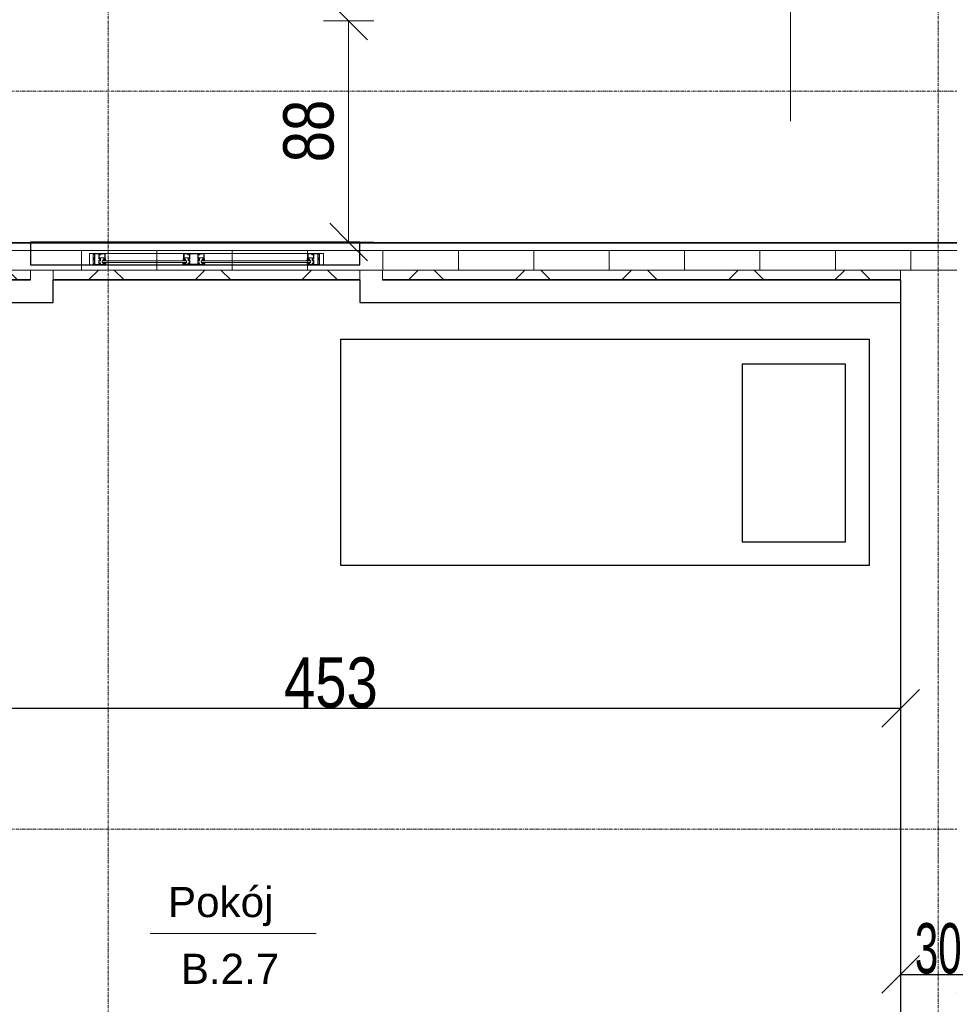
# Model space of a CAD drawing. Header units: millimetres. Extents: x -57334 to 14098, y -25409 to 16656.
# Tile 40 of 50: x -14336 to -10640, y -1256 to 2660. Entities that reach past the tile are written whole.
import ezdxf

# ---------------------------------------------------------------- set-up
doc = ezdxf.new("R2010")
doc.units = ezdxf.units.MM
doc.linetypes.add('Linia siatki', pattern=[22.225, 12.7, -3.175, 3.175, -3.175])
for name, color, linetype, lineweight in [('A-ANNO-DIMS', 7, 'Continuous', 5), ('A-ANNO-DIMS-100', 7, 'Continuous', 5), ('A-AREA-IDEN', 7, 'Continuous', 5), ('A-DETL-GENF', 7, 'Continuous', 5), ('A-GLAZ', 7, 'Continuous', 5), ('A-ROOF', 7, 'Continuous', 5), ('A-ROOF-PATT', 7, 'Continuous', 35), ('A-WALL', 7, 'Continuous', 5), ('G-ANNO-DIMS', 7, 'Continuous', 5), ('G-IMPT', 7, 'Continuous', 5), ('S-GRID', 7, 'Continuous', 5)]:
    doc.layers.add(name, color=color, linetype=linetype, lineweight=lineweight)
doc.styles.add('Arial_2', font='arial.ttf', dxfattribs={"width": 0.8, "height": 200})
doc.styles.add('Arial_3', font='arial.ttf', dxfattribs={"height": 120})
doc.styles.add('Arial_5', font='arial.ttf', dxfattribs={"width": 0.6, "height": 200})
doc.dimstyles.new('REVIT_standard', dxfattribs={"dimscale": 304.8, "dimtxt": 204.05188, "dimasz": 0.492126, "dimexe": 0.328084, "dimexo": 0.0625, "dimgap": 0, "dimtad": 1, "dimdec": 0, "dimlfac": 0.1, "dimzin": 0, "dimdsep": 46, "dimtxsty": 'Arial_2', "dimblk1": 'OBLIQUE', "dimblk2": 'OBLIQUE', "dimsah": 1, "dimcen": 0.09, "dimazin": 0, "dimtfac": 1, "dimtdec": 4, "dimtix": 1, "dimtmove": 0, "dimatfit": 3, "dimfxl": 0.328084, "dimfxlon": 1, "dimtvp": 1, "dimtolj": 1, "dimtzin": 0, "dimarcsym": 2})
doc.dimstyles.new('standard_wielkość_otworów', dxfattribs={"dimscale": 304.8, "dimtxt": 204.05188, "dimasz": 0.492126, "dimexe": 0.328084, "dimexo": 0.0625, "dimgap": 0, "dimtad": 1, "dimdec": 0, "dimlfac": 0.1, "dimzin": 0, "dimdsep": 46, "dimtxsty": 'Arial_5', "dimblk1": 'OBLIQUE', "dimblk2": 'OBLIQUE', "dimsah": 1, "dimcen": 0.09, "dimazin": 0, "dimtfac": 1, "dimtdec": 4, "dimtix": 1, "dimtmove": 0, "dimatfit": 3, "dimfxl": 0.328084, "dimfxlon": 1, "dimtvp": 1, "dimtolj": 1, "dimtzin": 0, "dimarcsym": 2})

# ---------------------------------------------------------------- blocks, each defined once
blk = doc.blocks.new('Aluprof_MB-45_I_Alu_Window-FIX-4-panel_ENG_R-00495 - 1230 x 1484-1595857-RZUT PIĘTRA II')
at = {"layer": 'A-DETL-GENF'}
for p, q in [((6.5, 45), (-400, 45)), ((400, 45), (93.5, 45)), ((-400, 36), (6.5, 36)), ((-400, 30), (6.5, 30)), ((93.5, 36), (400, 36)), ((93.5, 30), (400, 30)), ((11.3, 0), (-403.3, 0)), ((403.2, 0), (61.1, 0))]:
    blk.add_line(p, q, dxfattribs=at)
at = {"layer": 'A-GLAZ', "color": 55, "true_color": 0xafaf3c}
for p, q in [((-465, 45), (-450, 45)), ((-465, 0), (-465, 45)), ((-450, 45), (-450, 0)), ((465, 45), (450, 45)), ((450, 45), (450, 0)), ((465, 0), (465, 45)), ((-450, 0), (-465, 0)), ((450, 0), (465, 0))]:
    blk.add_line(p, q, dxfattribs=at)
at = {"layer": 'G-IMPT'}
for p, q in [((-412.7, 30), (-412.4, 30)), ((-403.2, 26.3), (-405.1, 26.3)), ((-403, 21.6), (-402.9, 23.3)), ((-401.9, 21.4), (-402.8, 21.4)), ((-402.6, 27.3), (-402.7, 26.8)), ((-402.4, 30), (-400.9, 30)), ((-399.9, 28.3), (-401.1, 22.1)), ((6.4, 28.3), (7.6, 22.1)), ((8.9, 30), (7.4, 30)), ((8.4, 21.4), (9.3, 21.4)), ((9.1, 27.3), (9.2, 26.8)), ((9.5, 21.6), (9.4, 23.3)), ((9.7, 26.3), (11.6, 26.3)), ((19.2, 30), (18.9, 30)), ((80.8, 30), (81.1, 30)), ((90.3, 26.3), (88.4, 26.3)), ((90.5, 21.6), (90.6, 23.3)), ((91.6, 21.4), (90.7, 21.4)), ((90.9, 27.3), (90.8, 26.8)), ((91.1, 30), (92.6, 30)), ((93.6, 28.3), (92.4, 22.1)), ((399.9, 28.3), (401.1, 22.1)), ((402.4, 30), (400.9, 30)), ((401.9, 21.4), (402.8, 21.4)), ((402.6, 27.3), (402.7, 26.8)), ((403, 21.6), (402.9, 23.3)), ((403.2, 26.3), (405.1, 26.3)), ((412.7, 30), (412.4, 30))]:
    blk.add_line(p, q, dxfattribs=at)
at = {"layer": 'G-IMPT', "flags": 128}
for points in [[(-400, 44.5), (-400.5, 45), (-450, 45), (-450, 41.4), (-448.5, 41), (-448, 41), (-448, 43), (-445, 43), (-445, 33.2), (-444.8, 33), (-445, 32.8), (-445, 25), (-448, 25), (-448, 27), (-448.5, 27), (-450, 26.6), (-450, 18.4), (-448.5, 18), (-448, 18), (-448, 20), (-445, 20), (-445, 11.2), (-444.8, 11), (-445, 10.8), (-445, 2), (-448, 2), (-448, 4), (-448.5, 4), (-450, 3.6), (-450, 0), (-421, 0), (-421, 3.6), (-422.5, 4), (-423, 4), (-423, 2), (-426, 2), (-426, 10.8), (-426.2, 11), (-426, 11.2), (-426, 20), (-423, 20), (-423, 18), (-422.5, 18), (-421, 18.4), (-421, 29.1), (-421.2, 29.3), (-422, 29.3), (-422.2, 29.1), (-422.2, 27.8), (-426, 27.8), (-426, 32.8), (-426.2, 33), (-426, 33.2), (-426, 38.3), (-422.2, 38.3), (-422.2, 37), (-422, 36.8), (-421.2, 36.8), (-421, 37), (-421, 39.5), (-421.2, 39.7), (-424.5, 39.7), (-424.5, 41), (-426, 41), (-426, 43.4), (-410, 43.4), (-410, 41), (-411.5, 41), (-411.5, 40), (-408, 40), (-407, 41), (-408.5, 41), (-408.5, 43.5), (-401.5, 43.5), (-401.5, 41), (-403, 41), (-402, 40), (-400, 40)], [(-427.6, 26.8), (-427.1, 26.3), (-422.5, 26.3), (-422.5, 21.5), (-427.1, 21.5), (-427.6, 21), (-427.6, 1.6), (-443.4, 1.6), (-443.4, 21), (-443.9, 21.5), (-448.5, 21.5), (-448.5, 23.5), (-443.9, 23.5), (-443.4, 24), (-443.4, 43.4), (-427.6, 43.4)], [(-406.3, 36.1), (-407.9, 36.1), (-408.7, 36), (-410, 36), (-410.3, 36.3), (-410, 39.7), (-409.7, 40), (-400.3, 40), (-400, 39.7), (-399.7, 36.3), (-400, 36), (-401.3, 36), (-402.1, 36.1), (-403.7, 36.1), (-404.4, 36), (-405.6, 36)], [(12.8, 36.1), (14.4, 36.1), (15.2, 36), (16.5, 36), (16.8, 36.3), (16.5, 39.7), (16.2, 40), (6.8, 40), (6.5, 39.7), (6.2, 36.3), (6.5, 36), (7.8, 36), (8.6, 36.1), (10.2, 36.1), (10.9, 36), (12.1, 36)], [(93, 45), (93.5, 44.5), (93.5, 40), (91.5, 40), (90.5, 41), (92, 41), (92, 43.5), (85, 43.5), (85, 41), (86.5, 41), (85.5, 40), (82, 40), (82, 41), (83.5, 41), (83.5, 43.2), (67.5, 43.2), (67.5, 41), (69, 41), (69, 39.7), (72.3, 39.7), (72.5, 39.5), (72.5, 37), (72.3, 36.8), (71.5, 36.8), (71.3, 37), (71.3, 38.3), (67.4, 38.3), (67.4, 33.2), (67.2, 33), (67.4, 32.8), (67.4, 27.8), (71.3, 27.8), (71.3, 29.1), (71.5, 29.3), (72.3, 29.3), (72.5, 29.1), (72.5, 18.4), (71, 18), (70.5, 18), (70.5, 20), (67.5, 20), (67.5, 11.2), (67.3, 11), (67.5, 10.8), (67.5, 2), (70.5, 2), (70.5, 4), (71, 4), (72.5, 3.6), (72.5, 0), (27.5, 0), (27.5, 3.6), (29, 4), (29.5, 4), (29.5, 2), (32.5, 2), (32.5, 10.8), (32.7, 11), (32.5, 11.2), (32.5, 20), (29.5, 20), (29.5, 18), (29, 18), (27.5, 18.4), (27.5, 29.1), (27.7, 29.3), (28.5, 29.3), (28.7, 29.1), (28.7, 27.8), (32.6, 27.8), (32.6, 32.8), (32.8, 33), (32.6, 33.2), (32.6, 38.3), (28.7, 38.3), (28.7, 37), (28.5, 36.8), (27.7, 36.8), (27.5, 37), (27.5, 39.5), (27.7, 39.7), (31, 39.7), (31, 41), (32.5, 41), (32.5, 43.4), (16.5, 43.4), (16.5, 41), (18, 41), (18, 40), (14.5, 40), (13.5, 41), (15, 41), (15, 43.5), (8, 43.5), (8, 41), (9.5, 41), (8.5, 40), (6.5, 40), (6.5, 44.5), (7, 45)], [(34.3, 43.2), (65.7, 43.2), (65.7, 26.5), (66.2, 26), (70.7, 26), (70.7, 21.8), (66.2, 21.8), (65.7, 21.3), (65.7, 1.8), (34.3, 1.8), (34.3, 21.3), (33.8, 21.8), (29.3, 21.8), (29.3, 26), (33.8, 26), (34.3, 26.5)], [(87.2, 36.1), (85.6, 36.1), (84.8, 36), (83.5, 36), (83.2, 36.3), (83.5, 39.7), (83.8, 40), (93.2, 40), (93.5, 39.7), (93.8, 36.3), (93.5, 36), (92.2, 36), (91.4, 36.1), (89.8, 36.1), (89.1, 36), (87.9, 36)], [(406.3, 36.1), (407.9, 36.1), (408.7, 36), (410, 36), (410.3, 36.3), (410, 39.7), (409.7, 40), (400.3, 40), (400, 39.7), (399.7, 36.3), (400, 36), (401.3, 36), (402.1, 36.1), (403.7, 36.1), (404.4, 36), (405.6, 36)], [(400, 44.5), (400.5, 45), (450, 45), (450, 41.4), (448.5, 41), (448, 41), (448, 43), (445, 43), (445, 33.2), (444.8, 33), (445, 32.8), (445, 25), (448, 25), (448, 27), (448.5, 27), (450, 26.6), (450, 18.4), (448.5, 18), (448, 18), (448, 20), (445, 20), (445, 11.2), (444.8, 11), (445, 10.8), (445, 2), (448, 2), (448, 4), (448.5, 4), (450, 3.6), (450, 0), (421, 0), (421, 3.6), (422.5, 4), (423, 4), (423, 2), (426, 2), (426, 10.8), (426.2, 11), (426, 11.2), (426, 20), (423, 20), (423, 18), (422.5, 18), (421, 18.4), (421, 29.1), (421.2, 29.3), (422, 29.3), (422.2, 29.1), (422.2, 27.8), (426, 27.8), (426, 32.8), (426.2, 33), (426, 33.2), (426, 38.3), (422.2, 38.3), (422.2, 37), (422, 36.8), (421.2, 36.8), (421, 37), (421, 39.5), (421.2, 39.7), (424.5, 39.7), (424.5, 41), (426, 41), (426, 43.4), (410, 43.4), (410, 41), (411.5, 41), (411.5, 40), (408, 40), (407, 41), (408.5, 41), (408.5, 43.5), (401.5, 43.5), (401.5, 41), (403, 41), (402, 40), (400, 40)], [(427.6, 26.8), (427.1, 26.3), (422.5, 26.3), (422.5, 21.5), (427.1, 21.5), (427.6, 21), (427.6, 1.6), (443.4, 1.6), (443.4, 21), (443.9, 21.5), (448.5, 21.5), (448.5, 23.5), (443.9, 23.5), (443.4, 24), (443.4, 43.4), (427.6, 43.4)], [(-423.2, 4.2), (-423.3, 3.8), (-423.9, 3.6), (-425, 4.3), (-424.7, 5.2), (-419.8, 5.2), (-419.8, 1.9), (-419.3, 1.4), (-405.4, 1.4), (-404.4, 2.4), (-404.4, 16.3), (-404.9, 16.8), (-422.2, 16.8), (-425.1, 16.8), (-425.5, 17.7), (-423.6, 19.5), (-423.2, 19.4), (-423.2, 17.8), (-421, 17.8), (-404.8, 17.8), (-404.3, 18.3), (-404.3, 20.5), (-405.5, 20.5), (-410.6, 22.4), (-411, 22.9), (-410.9, 23.3), (-410.2, 23.5), (-405.3, 21.7), (-404.5, 21.7), (-404.8, 23.5), (-403.5, 23.5), (-403, 23), (-403, 0.2), (-403.3, 0), (-421, 0), (-421, 4.2)], [(29.7, 4.2), (29.8, 3.8), (30.4, 3.6), (31.5, 4.3), (31.2, 5.2), (26.3, 5.2), (26.3, 1.9), (25.8, 1.4), (11.9, 1.4), (10.9, 2.4), (10.9, 16.3), (11.4, 16.8), (28.7, 16.8), (31.6, 16.8), (32, 17.7), (30.1, 19.5), (29.7, 19.4), (29.7, 17.8), (27.5, 17.8), (11.3, 17.8), (10.8, 18.3), (10.8, 20.5), (12, 20.5), (17.1, 22.4), (17.5, 22.9), (17.4, 23.3), (16.7, 23.5), (11.8, 21.7), (11, 21.7), (11.3, 23.5), (10, 23.5), (9.5, 23), (9.5, 0.2), (9.7, 0), (27.5, 0), (27.5, 4.2)], [(70.3, 4.2), (70.2, 3.8), (69.6, 3.6), (68.5, 4.3), (68.8, 5.2), (73.7, 5.2), (73.7, 1.9), (74.2, 1.4), (88.1, 1.4), (89.1, 2.4), (89.1, 16.3), (88.6, 16.8), (71.3, 16.8), (68.4, 16.8), (68, 17.7), (69.9, 19.5), (70.3, 19.4), (70.3, 17.8), (72.5, 17.8), (88.7, 17.8), (89.2, 18.3), (89.2, 20.5), (88, 20.5), (82.9, 22.4), (82.5, 22.9), (82.6, 23.3), (83.3, 23.5), (88.2, 21.7), (89, 21.7), (88.7, 23.5), (90, 23.5), (90.5, 23), (90.5, 0.2), (90.2, 0), (72.5, 0), (72.5, 4.2)], [(423.2, 4.2), (423.3, 3.8), (423.9, 3.6), (425, 4.3), (424.7, 5.2), (419.8, 5.2), (419.8, 1.9), (419.3, 1.4), (405.4, 1.4), (404.4, 2.4), (404.4, 16.3), (404.9, 16.8), (422.2, 16.8), (425.1, 16.8), (425.5, 17.7), (423.6, 19.5), (423.2, 19.4), (423.2, 17.8), (421, 17.8), (404.8, 17.8), (404.3, 18.3), (404.3, 20.5), (405.5, 20.5), (410.6, 22.4), (411, 22.9), (410.9, 23.3), (410.2, 23.5), (405.3, 21.7), (404.5, 21.7), (404.8, 23.5), (403.5, 23.5), (403, 23), (403, 0.2), (403.2, 0), (421, 0), (421, 4.2)]]:
    blk.add_lwpolyline(points, close=True, dxfattribs=at)
for points in [[(-407, 40), (-407, 41), (-407.5, 41), (-407.5, 41.5), (-407.3, 41.9), (-406.5, 43), (-403.5, 43), (-402.7, 41.9), (-402.5, 41.5), (-402.5, 41), (-403, 41), (-403, 40)], [(13.5, 40), (13.5, 41), (14, 41), (14, 41.5), (13.8, 41.9), (13, 43), (10, 43), (9.2, 41.9), (9, 41.5), (9, 41), (9.5, 41), (9.5, 40)], [(86.5, 40), (86.5, 41), (86, 41), (86, 41.5), (86.2, 41.9), (87, 43), (90, 43), (90.8, 41.9), (91, 41.5), (91, 41), (90.5, 41), (90.5, 40)], [(407, 40), (407, 41), (407.5, 41), (407.5, 41.5), (407.3, 41.9), (406.5, 43), (403.5, 43), (402.7, 41.9), (402.5, 41.5), (402.5, 41), (403, 41), (403, 40)], [(-354, 36), (-414, 36), (-414, 30), (-354, 30)], [(-403.1, 23.5), (-405.2, 23.5), (-405.4, 22.7)], [(-39.5, 36), (20.5, 36), (20.5, 30), (-39.5, 30)], [(9.6, 23.5), (11.7, 23.5), (11.9, 22.7)], [(139.5, 36), (79.5, 36), (79.5, 30), (139.5, 30)], [(90.4, 23.5), (88.3, 23.5), (88.1, 22.7)], [(354, 36), (414, 36), (414, 30), (354, 30)], [(403.1, 23.5), (405.2, 23.5), (405.4, 22.7)]]:
    blk.add_lwpolyline(points, dxfattribs=at)
at = {"layer": 'G-IMPT'}
for centre in [(-405, 41.3), (11.5, 41.3), (88.5, 41.3), (405, 41.3)]:
    blk.add_circle(centre, 1, dxfattribs=at)
for centre, radius, start, end in [((-412.8, 29.2), 0.82, 88.3309, 254.1936), ((-416.2, 18), 10.9, 24.1906, 72.9309), ((-413, 22.9), 7.1, 38.4087, 84.7254), ((-407, 27.7), 0.57, 216.6541, 311.4905), ((-402.3, 25.2), 4.82, 91.8339, 154.522), ((-405.9, 22.8), 0.5, 224.7824, 345), ((-402.3, 26), 3.53, 72.0819, 164.2736), ((-405.1, 27), 0.606, 180.9387, 274.7577), ((-403.4, 27), 0.711, 284.2724, 341.4484), ((-403.1, 23.3), 0.2, 355, 90), ((-402.8, 21.6), 0.2, 175, 270), ((-401.2, 27), 1.38, 95.8715, 168.0912), ((-401.9, 22.2), 0.8, 270, 355.7208), ((-401.4, 28.9), 0.492, 278.4511, 68.4438), ((-401, 28.8), 1.19, 335.9195, 86.1021), ((7.5, 28.8), 1.19, 93.8979, 204.0805), ((7.9, 28.9), 0.492, 111.5562, 261.5489), ((8.4, 22.2), 0.8, 184.2792, 270), ((8.8, 26), 3.53, 15.7264, 107.9181), ((7.7, 27), 1.38, 11.9088, 84.1285), ((8.8, 25.2), 4.82, 25.478, 88.1661), ((9.9, 27), 0.711, 198.5516, 255.7276), ((9.3, 21.6), 0.2, 270, 5), ((9.6, 23.3), 0.2, 90, 185), ((11.6, 27), 0.606, 265.2423, 359.0613), ((12.4, 22.8), 0.5, 195, 315.2176), ((22.7, 18), 10.9, 107.0691, 155.8094), ((13.5, 27.7), 0.57, 228.5095, 323.3459), ((19.5, 22.9), 7.1, 95.2746, 141.5913), ((19.3, 29.2), 0.82, 285.8064, 91.6691), ((80.7, 29.2), 0.82, 88.3309, 254.1936), ((77.3, 18), 10.9, 24.1906, 72.9309), ((80.5, 22.9), 7.1, 38.4087, 84.7254), ((86.5, 27.7), 0.57, 216.6541, 311.4905), ((91.2, 25.2), 4.82, 91.8339, 154.522), ((87.6, 22.8), 0.5, 224.7824, 345), ((91.2, 26), 3.53, 72.0819, 164.2736), ((88.4, 27), 0.606, 180.9387, 274.7577), ((90.1, 27), 0.711, 284.2724, 341.4484), ((90.4, 23.3), 0.2, 355, 90), ((90.7, 21.6), 0.2, 175, 270), ((92.3, 27), 1.38, 95.8715, 168.0912), ((91.6, 22.2), 0.8, 270, 355.7208), ((92.1, 28.9), 0.492, 278.4511, 68.4438), ((92.5, 28.8), 1.19, 335.9195, 86.1021), ((401, 28.8), 1.19, 93.8979, 204.0805), ((401.4, 28.9), 0.492, 111.5562, 261.5489), ((401.9, 22.2), 0.8, 184.2792, 270), ((402.3, 26), 3.53, 15.7264, 107.9181), ((401.2, 27), 1.38, 11.9088, 84.1285), ((402.3, 25.2), 4.82, 25.478, 88.1661), ((403.4, 27), 0.711, 198.5516, 255.7276), ((402.8, 21.6), 0.2, 270, 5), ((403.1, 23.3), 0.2, 90, 185), ((405.1, 27), 0.606, 265.2423, 359.0613), ((405.9, 22.8), 0.5, 195, 315.2176), ((416.2, 18), 10.9, 107.0691, 155.8094), ((407, 27.7), 0.57, 228.5095, 323.3459), ((413, 22.9), 7.1, 95.2746, 141.5913), ((412.8, 29.2), 0.82, 285.8064, 91.6691)]:
    blk.add_arc(centre, radius, start, end, dxfattribs=at)
blk = doc.blocks.new('DIMBLOCK1-RZUT PIĘTRA II')
at = {"layer": 'A-ANNO-DIMS-100', "color": 250, "true_color": 0x303030, "transparency": 16777216}
for p, q in [((-13028.3, 2655.6), (-13103.3, 2730.6)), ((-13028.3, 2655.6), (-13128.3, 2655.6)), ((-13028.3, 2655.6), (-13028.3, 1775.6)), ((-13028.3, 2655.6), (-12953.3, 2580.6)), ((-13028.3, 2655.6), (-12928.3, 2655.6)), ((-13028.3, 1775.6), (-13103.3, 1850.6)), ((-13028.3, 1775.6), (-13128.3, 1775.6)), ((-13028.3, 1775.6), (-12953.3, 1700.6)), ((-13028.3, 1775.6), (-12928.3, 1775.6))]:
    blk.add_line(p, q, dxfattribs=at)
at = {"layer": 'A-ANNO-DIMS-100', "color": 0, "transparency": 16777216, "insert": (-13287.9, 2093.2), "char_height": 200, "width": 293.835, "attachment_point": 1, "rotation": 90, "line_spacing_factor": 0.941778, "style": 'Arial_2'}
blk.add_mtext('88', dxfattribs=at)
blk = doc.blocks.new('_Oblique')
at = {"color": 0, "linetype": 'ByBlock', "lineweight": -2}
blk.add_line((-0.5, -0.5), (0.5, 0.5), dxfattribs=at)
blk = doc.blocks.new('DIMBLOCK113-RZUT PIĘTRA II')
at = {"layer": 'A-ANNO-DIMS', "color": 0, "lineweight": -2, "transparency": 16777216}
for p, q in [((-10833.4, -1055.3), (-10833.4, -1236.6)), ((-10533.4, -1055.3), (-10533.4, -1236.6)), ((-10833.4, -1136.6), (-10533.4, -1136.6))]:
    blk.add_line(p, q, dxfattribs=at)
at = {"layer": 'Defpoints', "color": 0, "transparency": 16777216}
for p in [(-10833.4, -1036.2), (-10533.4, -1036.2), (-10533.4, -1136.6)]:
    blk.add_point(p, dxfattribs=at)
at = {"layer": 'A-ANNO-DIMS', "color": 0, "lineweight": -2, "transparency": 16777216, "xscale": 150, "yscale": 150, "zscale": 150, "rotation": 180}
blk.add_blockref('_Oblique', (-10833.4, -1136.6), dxfattribs=at)
at = {"layer": 'A-ANNO-DIMS', "color": 0, "lineweight": -2, "transparency": 16777216, "xscale": 150, "yscale": 150, "zscale": 150}
blk.add_blockref('_Oblique', (-10533.4, -1136.6), dxfattribs=at)
at = {"layer": 'A-ANNO-DIMS', "color": 0, "transparency": 16777216, "insert": (-10683.4, -1034.4), "char_height": 200, "width": 218.492, "attachment_point": 5, "style": 'Arial_5'}
blk.add_mtext('\\A1;30', dxfattribs=at)
blk = doc.blocks.new('*D252')
at = {"layer": 'A-ANNO-DIMS', "color": 0, "lineweight": -2, "transparency": 16777216}
for p, q in [((-10833.4, 1516.4), (-10833.4, -179.1)), ((-15363.4, 286.5), (-15363.4, -179.1)), ((-10833.4, -79.1), (-15363.4, -79.1))]:
    blk.add_line(p, q, dxfattribs=at)
at = {"layer": 'Defpoints', "color": 0, "transparency": 16777216}
for p in [(-10833.4, 1535.5), (-15363.4, 305.6), (-15363.4, -79.1)]:
    blk.add_point(p, dxfattribs=at)
at = {"layer": 'A-ANNO-DIMS', "color": 0, "lineweight": -2, "transparency": 16777216, "xscale": 150, "yscale": 150, "zscale": 150, "rotation": 180}
blk.add_blockref('_Oblique', (-15363.4, -79.1), dxfattribs=at)
at = {"layer": 'A-ANNO-DIMS', "color": 0, "lineweight": -2, "transparency": 16777216, "xscale": 150, "yscale": 150, "zscale": 150}
blk.add_blockref('_Oblique', (-10833.4, -79.1), dxfattribs=at)
at = {"layer": 'A-ANNO-DIMS', "color": 0, "transparency": 16777216, "insert": (-13098.4, 23), "char_height": 200, "attachment_point": 5, "style": 'Arial_2'}
blk.add_mtext('\\A1;453', dxfattribs=at)
blk = doc.blocks.new('AN_pomieszczenia - Room Tag With Area-359654-RZUT PIĘTRA II')
at = {"layer": 'A-AREA-IDEN'}
for p in [(-3.295, 0), (3.295, 0)]:
    blk.add_line(p, (0, 0), dxfattribs=at)

msp = doc.modelspace()

# ---------------------------------------------------------------- hatches: boundary and pattern name
at = {"layer": 'A-ROOF-PATT', "lineweight": 5}
h = msp.add_hatch(dxfattribs=at)
h.set_pattern_fill('FP_1', color=256, style=0, pattern_type=2)
h.set_pattern_definition([(0, (0, 0), (0, 299.803), []), (90, (0, 0), (-299.803, 2e-14), [])])
h.paths.add_polyline_path([(-35016.3, -12888.5), (-30356.8, -12931), (-30356.8, -10561), (-10402.7, -10561), (-10402.7, -12931), (-5606.8, -12931), (-5606.8, 1742.2), (-27689.4, 1742.2), (-27689.4, 1664.4), (-5684.6, 1664.4), (-5684.6, -12853.2), (-10324.9, -12853.2), (-10324.9, -10483.2), (-30434.6, -10483.2), (-30434.6, -12853.2), (-34938.5, -12853.2), (-34938.5, 1664.4), (-33349.4, 1664.4), (-33349.4, 1742.2), (-35016.3, 1742.2), (-35016.3, -11461.5)])
h = msp.add_hatch(dxfattribs=at)
h.set_pattern_fill('FP_2', color=256, style=0, pattern_type=2)
h.set_pattern_definition([(45, (0, 0), (-211.9927, 211.9927), []), (135, (0, 0), (-211.9927, -211.9927), [])])
h.paths.add_polyline_path([(-8762, -12853.2), (-5684.6, -12853.2), (-5684.6, -8454.4), (-5723.5, -8454.4), (-5723.5, -12814.3), (-10286, -12814.3), (-10286, -10444.3), (-14203.4, -10444.3), (-14203.4, -10483.2), (-10324.9, -10483.2), (-10324.9, -12853.2)])
h.paths.add_polyline_path([(-34125.3, -12853.2), (-30434.6, -12853.2), (-30434.6, -10483.2), (-28093.4, -10483.2), (-28093.4, -10444.3), (-30473.5, -10444.3), (-30473.5, -12814.3), (-34899.6, -12812.5), (-34899.6, -8129.2), (-34939.7, -8129.2), (-34938.5, -12853.2)])
h.paths.add_polyline_path([(-21103.4, -10483.2), (-19883.4, -10483.2), (-19883.4, -10444.3), (-21103.4, -10444.3)])
h.paths.add_polyline_path([(-26783.4, -10483.2), (-26783.4, -10444.3), (-28003.4, -10444.3), (-28003.4, -10483.2), (-27361.8, -10483.2)])
h.paths.add_polyline_path([(-24643.4, -10483.2), (-24643.4, -10444.3), (-26693.4, -10444.3), (-26693.4, -10483.2), (-25670.9, -10483.2)])
h.paths.add_polyline_path([(-24553.4, -10483.2), (-23333.4, -10483.2), (-23333.4, -10444.3), (-24553.4, -10444.3)])
h.paths.add_polyline_path([(-23243.4, -10483.2), (-21193.4, -10483.2), (-21193.4, -10444.3), (-23243.4, -10444.3)])
h.paths.add_polyline_path([(-15525.5, -10483.2), (-14293.4, -10483.2), (-14293.4, -10444.3), (-16343.4, -10444.3), (-16343.4, -10483.2)])
h.paths.add_polyline_path([(-19793.4, -10483.2), (-17743.4, -10483.2), (-17743.4, -10444.3), (-19793.4, -10444.3)])
h.paths.add_polyline_path([(-17216.4, -10483.2), (-16433.4, -10483.2), (-16433.4, -10444.3), (-17653.4, -10444.3), (-17653.4, -10483.2)])
h.paths.add_polyline_path([(-5723.5, -8164.4), (-5684.6, -8164.4), (-5684.6, -7639.4), (-5723.5, -7639.4), (-5723.5, -7915.8)])
h.paths.add_polyline_path([(-34938.5, -8029.2), (-34899.6, -8029.2), (-34899.6, -6629.2), (-34939.7, -6629.2), (-34938.5, -6721)])
h.paths.add_polyline_path([(-5723.5, -7549.4), (-5684.6, -7549.4), (-5684.6, -6249.4), (-5723.5, -6249.4), (-5723.5, -6721)])
h.paths.add_polyline_path([(-34899.6, -6529.2), (-34899.6, -6082.6), (-34938.5, -6082.6), (-34938.5, -6529.2)])
h.paths.add_polyline_path([(-5684.6, -6159.4), (-5684.6, -5694.4), (-5723.5, -5694.4), (-5723.5, -6159.4)])
h.paths.add_polyline_path([(-34899.6, -5702.6), (-34899.6, -3002.6), (-34938.5, -3002.6), (-34938.5, -5702.6)])
h.paths.add_polyline_path([(-5684.6, -5404.4), (-5684.6, -2334.2), (-5723.5, -2334.2), (-5723.5, -5404.4)])
h.paths.add_polyline_path([(-34899.6, -2622.6), (-34899.6, -2179.2), (-34939.7, -2179.2), (-34938.5, -2622.6)])
h.paths.add_polyline_path([(-5684.6, -2244.2), (-5684.6, 1664.4), (-10533.4, 1664.4), (-10533.4, 1625.5), (-5723.5, 1625.5), (-5723.5, -2244.2)])
h.paths.add_polyline_path([(-34939.7, -2081.1), (-34899.6, -2079.2), (-34899.6, -681.1), (-34938.5, -679.2), (-34938.5, -1941.7)])
h.paths.add_polyline_path([(-34938.5, -579.2), (-34899.6, -579.2), (-34899.6, 1627.3), (-33349.4, 1625.5), (-33349.4, 1664.4), (-34938.5, 1666.2), (-34938.5, 447.9)])
h.paths.add_polyline_path([(-19793.4, 1625.5), (-17743.4, 1625.5), (-17743.4, 1664.4), (-19793.4, 1664.4)])
h.paths.add_polyline_path([(-14293.4, 1625.5), (-14293.4, 1664.4), (-16343.4, 1664.4), (-16343.4, 1625.5), (-15525.5, 1625.5)])
h.paths.add_polyline_path([(-27689.4, 1625.5), (-24643.4, 1625.5), (-24643.4, 1664.4), (-27689.4, 1664.4), (-27689.4, 1642.7)])
h.paths.add_polyline_path([(-12893.4, 1625.5), (-10833.4, 1625.5), (-10833.4, 1664.4), (-12893.4, 1664.4)])
h.paths.add_polyline_path([(-12983.4, 1625.5), (-12983.4, 1664.4), (-14203.4, 1664.4), (-14203.4, 1625.5), (-13834.6, 1625.5)])
h.paths.add_polyline_path([(-24553.4, 1625.5), (-23333.4, 1625.5), (-23333.4, 1664.4), (-24553.4, 1664.4)])
h.paths.add_polyline_path([(-23243.4, 1625.5), (-21193.4, 1625.5), (-21193.4, 1664.4), (-23243.4, 1664.4)])
h.paths.add_polyline_path([(-17216.4, 1625.5), (-16433.4, 1625.5), (-16433.4, 1664.4), (-17653.4, 1664.4), (-17653.4, 1625.5)])
h.paths.add_polyline_path([(-21103.4, 1625.5), (-19883.4, 1625.5), (-19883.4, 1664.4), (-21103.4, 1664.4)])

# ---------------------------------------------------------------- linework, layer by layer
for p, q in [((-15453.4, 1535.5), (-14203.4, 1535.5)), ((-13058.5, 489.6), (-13058.5, 1389.6)), ((-13058.5, 1389.6), (-10958.5, 1389.6)), ((-10958.5, 1389.6), (-10958.5, 489.6)), ((-10958.5, 489.6), (-13058.5, 489.6))]:
    msp.add_line(p, q)
msp.add_lwpolyline([(-11052.9, 584), (-11052.9, 1290), (-11462.5, 1290), (-11462.5, 584)], close=True)
at = {"layer": 'A-ROOF', "lineweight": 35}
for p, q in [((-5575.7, 1773.3), (-27689.4, 1773.3)), ((-16343.4, 1625.5), (-14293.4, 1625.5)), ((-14203.4, 1625.5), (-12983.4, 1625.5)), ((-12893.4, 1625.5), (-10833.4, 1625.5))]:
    msp.add_line(p, q, dxfattribs=at)
at = {"layer": 'A-ROOF'}
for p, q in [((-27689.4, 1742.2), (-5606.8, 1742.2)), ((-27689.4, 1664.4), (-5684.6, 1664.4))]:
    msp.add_line(p, q, dxfattribs=at)
at = {"layer": 'A-WALL', "lineweight": 25}
for p, q in [((-12983.4, 1775.6), (-14293.4, 1775.6)), ((-14293.4, 1775.6), (-14293.4, 1685.6)), ((-12983.4, 1685.6), (-12983.4, 1775.6)), ((-14293.4, 1685.6), (-12983.4, 1685.6)), ((-14293.4, 1625.5), (-16343.4, 1625.5)), ((-14293.4, 1625.5), (-14293.4, 1625.5)), ((-14203.4, 1535.5), (-14203.4, 1625.5)), ((-12983.4, 1625.5), (-12983.4, 1535.5)), ((-12893.4, 1625.5), (-12893.4, 1625.5)), ((-10833.4, 1625.5), (-12893.4, 1625.5)), ((-10833.4, 1625.5), (-10833.4, 395.6)), ((-12983.4, 1535.5), (-10833.4, 1535.5)), ((-10833.4, 305.6), (-10833.4, -1254.4)), ((-10833.4, 305.6), (-10833.4, -3469.4))]:
    msp.add_line(p, q, dxfattribs=at)
at = {"layer": 'A-WALL'}
for p, q in [((-14293.4, 1625.5), (-14293.4, 1664.4)), ((-14203.4, 1625.5), (-14203.4, 1664.4)), ((-12983.4, 1625.5), (-12983.4, 1664.4)), ((-12893.4, 1625.5), (-12893.4, 1664.4)), ((-10833.4, 1625.5), (-10833.4, 1664.4))]:
    msp.add_line(p, q, dxfattribs=at)
at = {"layer": 'G-ANNO-DIMS'}
msp.add_line((-11271.5, 2257), (-11271.5, 3757), dxfattribs=at)
at = {"layer": 'S-GRID', "linetype": 'Linia siatki'}
for p, q in [((-13983.4, 10521.6), (-13983.4, -21375.5)), ((-10683.4, 10521.6), (-10683.4, -21375.5)), ((-55866.7, 2375.6), (559.4, 2375.6)), ((-55866.7, -559.4), (559.4, -559.4))]:
    msp.add_line(p, q, dxfattribs=at)

# ---------------------------------------------------------------- block references
at = {"layer": 'A-AREA-IDEN', "xscale": 99.99999999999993, "yscale": 99.99999999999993, "zscale": 99.99999999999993}
msp.add_blockref('AN_pomieszczenia - Room Tag With Area-359654-RZUT PIĘTRA II', (-13487, -974.2), dxfattribs=at)
at = {"layer": 'A-GLAZ', "color": 55, "true_color": 0xafaf3c, "rotation": 180}
msp.add_blockref('Aluprof_MB-45_I_Alu_Window-FIX-4-panel_ENG_R-00495 - 1230 x 1484-1595857-RZUT PIĘTRA II', (-13593.4, 1730.6), dxfattribs=at)

# ---------------------------------------------------------------- texts
at = {"layer": 'A-AREA-IDEN', "char_height": 120, "attachment_point": 1, "style": 'Arial_3'}
for s, insert, width in [('Pokój', (-13746.2, -788.9), 537.131), ('B.2.7', (-13695.1, -1054.7), 513.08)]:
    msp.add_mtext(s, dxfattribs=dict(at, insert=insert, width=width))

# ---------------------------------------------------------------- dimensions: what is measured, and where the dimension line sits
at = {"layer": 'A-ANNO-DIMS', "color": 250, "true_color": 0x303030}
dim = msp.add_linear_dim(base=(-13028.3, 1775.6), p1=(-12928.3, 2655.6), p2=(-12928.3, 1775.6), angle=90, dimstyle='REVIT_standard', override={"dimpost": '<>', "dimfxl": 880}, dxfattribs=at)
dim.commit()
dim.dimension.update_dxf_attribs({"geometry": 'DIMBLOCK1-RZUT PIĘTRA II', "text_midpoint": (-13130.4, 2215.6)})
for base, p1, p2, dimstyle, override, picture, middle in [((-15363.4, -79.1), (-10833.4, 1535.5), (-15363.4, 305.6), 'REVIT_standard', {"dimpost": '<>', "dimfxl": 200}, '*D252', (-13098.4, 23)), ((-10533.4, -1136.6), (-10833.4, -1036.2), (-10533.4, -1036.2), 'standard_wielkość_otworów', {"dimpost": '<>', "dimfxl": 300}, 'DIMBLOCK113-RZUT PIĘTRA II', (-10683.4, -1034.4))]:
    dim = msp.add_linear_dim(base=base, p1=p1, p2=p2, dimstyle=dimstyle, override=override, dxfattribs=at)
    dim.commit()
    dim.dimension.update_dxf_attribs({"geometry": picture, "text_midpoint": middle})

doc.saveas('drawing.dxf')
